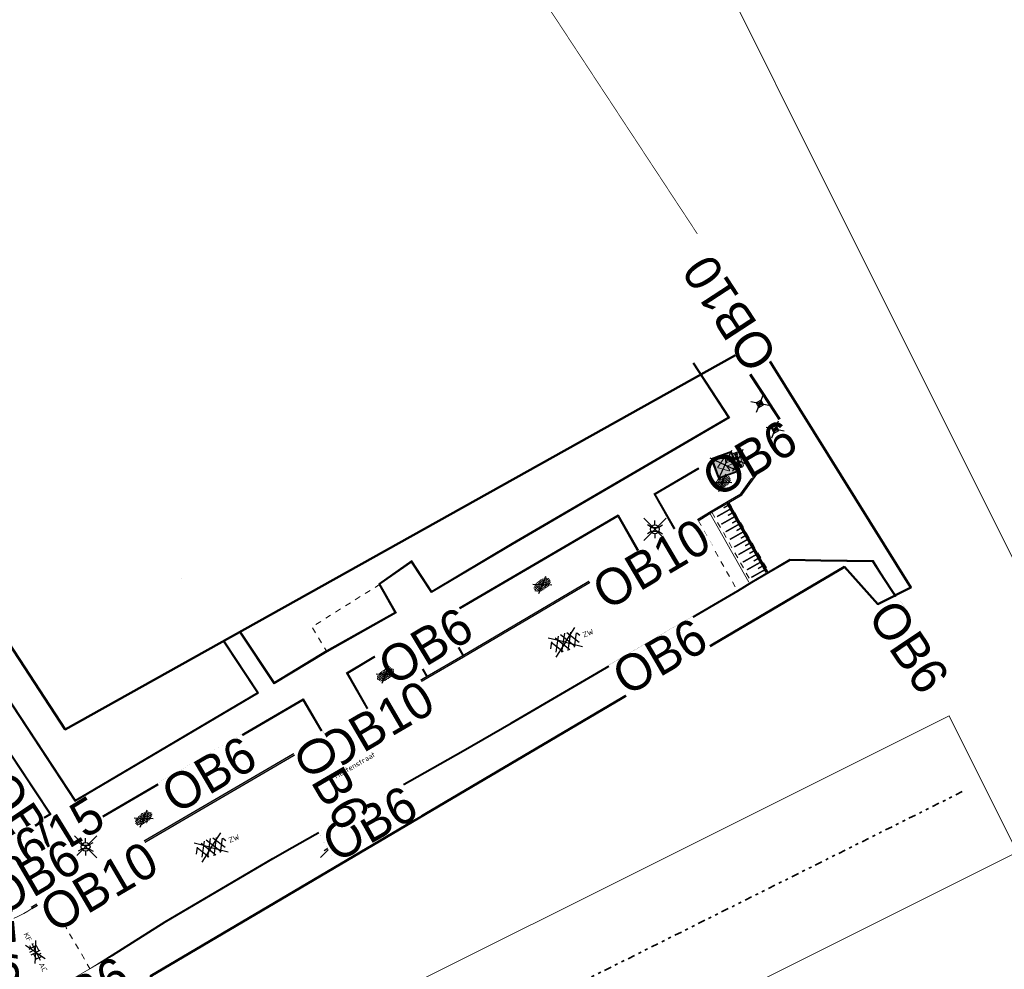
# Model space of a CAD drawing. Header units: metres. Extents: x 155090 to 155764, y 461362 to 461866.
# Tile 25 of 31: x 155301 to 155369, y 461613 to 461678. Entities that reach past the tile are written whole.
import ezdxf
from ezdxf.enums import TextEntityAlignment as Align

# ---------------------------------------------------------------- set-up
doc = ezdxf.new("R2018")
doc.units = ezdxf.units.M
for name, pattern in [('AL-TEKENBLADGRENS', [11.5, 2.5, -1.5, 1, -1.5, 1, -1.5, 2.5]), ('RI-GWA', [18.450000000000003, 6, -1.8, 1.75, -1.8, 1.75, -1.8, 1.75, -1.8]), ('ZZ-HIDDEN-SO', [4, 2, -2])]:
    doc.linetypes.add(name, pattern=pattern)
for name, color, linetype, lineweight in [('B-OI-RI-GWA_TRANSPORTLEIDING-G', 10, 'RI-GWA', 18), ('B-WE-OG-TOPOGRAFIE-T18', 10, 'Continuous', 18), ('N-WE-IE-MEUBILAIR_WEGMEUBILAIR_VERKEERSBORD-S-200', 7, 'Continuous', 25), ('N-WE-KG-GRENS_WERK-GD', 7, 'XX-WERKGRENS', 50), ('N-WE-VH-KANTOPSLUITING-T18', 10, 'Continuous', 18), ('V-WE-GR-BEPLANTING-S-200', 90, 'Continuous', 25), ('V-WE-IE-MEUBILAIR_WEGMEUBILAIR-S-200', 7, 'Continuous', 25), ('V-WE-OV-LICHTMAST-S-200', 190, 'Continuous', 25), ('V-WE-VH-KANTOPSLUITING_OPSLUITBAND_60X200-G', 150, 'V-VH-OPSLUITBAND-SO', 25), ('V-WE-VH-KANTOPSLUITING_VOORKANTBAND-G', 50, 'Continuous', 25), ('V-WE-VH-MATERIAALGRENS-G', 7, 'ZZ-HIDDEN-SO', 18), ('V-WE-VH-VERHARDING_ASFALT-S-200', 7, 'Continuous', 25), ('V-WE-VH-VERHARDING_BETONSTRAATSTEEN-S-200', 7, 'Continuous', 25), ('V-WE-VH-VERHARDING_TEGEL-S-200', 7, 'Continuous', 25), ('V-WE-VW-MARKERING_SYMBOOL_PLATEAU-S', 30, 'Continuous', 18), ('V-WE-VW-VERKEERSTEKEN_BORD_C-S-200', 7, 'Continuous', 25), ('V-WE-VW-VERKEERSTEKEN_BORD_ONDERBORD-S-200', 7, 'Continuous', 25), ('V01-WE-VH-KANTOPSLUITING_OPSLUITBAND_100X200-G', 150, 'V-VH-OPSLUITBAND-SO', 25), ('V01-WE-VH-MATERIAALGRENS-G', 7, 'Continuous', 18), ('X-XX-AL-BLADSCHEIDING-G', 7, 'AL-TEKENBLADGRENS', 35)]:
    doc.layers.add(name, color=color, linetype=linetype, lineweight=lineweight)
doc.layers.add('X-XX-AL-HULPLIJN', color=4, linetype='Continuous', lineweight=18, plot=False)
doc.styles.add('NLCS-ISO', font='NLCS-ISO.ttf')
doc.styles.add('NLCS-ISO-M200-T18', font='NLCS-ISO.ttf', dxfattribs={"height": 0.36})
doc.linetypes.add('V-VH-OPSLUITBAND-SO', pattern='A,4,-2,2,-2,2,[24,NLCS.SHX,S=1,R=0,X=0,Y=0],2,-2,2,-2', length=20)
doc.linetypes.add('XX-WERKGRENS', pattern='A,0,[137,NLCS.SHX,S=0.5,R=0,X=0,Y=0],-30', length=30)

# ---------------------------------------------------------------- blocks, each defined once
blk = doc.blocks.new('*U28')
at = {"const_width": 0.2}
blk.add_lwpolyline([(5.453788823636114, 1.4), (0, 1.4)], dxfattribs=at)
for points in [[(5.453788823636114, 1.5), (0, 1.5)], [(5.453788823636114, 0), (0, 0)]]:
    blk.add_lwpolyline(points)
at = {"const_width": 0.1, "flags": 128}
for points in [[(0.1499999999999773, 1.3), (0.1499999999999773, 1)], [(0.4499999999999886, 1.3), (0.4499999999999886, 0.2999999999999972)], [(0.7499999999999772, 1.3), (0.7499999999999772, 1)], [(1.049999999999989, 1.3), (1.049999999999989, 0.2999999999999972)], [(1.349999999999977, 1.3), (1.349999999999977, 1)], [(1.649999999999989, 1.3), (1.649999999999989, 0.2999999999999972)], [(1.949999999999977, 1.3), (1.949999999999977, 1)], [(2.249999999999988, 1.3), (2.249999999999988, 0.2999999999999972)], [(2.549999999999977, 1.3), (2.549999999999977, 1)], [(2.849999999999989, 1.3), (2.849999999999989, 0.2999999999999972)], [(3.149999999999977, 1.3), (3.149999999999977, 1)], [(3.449999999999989, 1.3), (3.449999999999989, 0.2999999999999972)], [(3.749999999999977, 1.3), (3.749999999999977, 1)], [(4.049999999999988, 1.3), (4.049999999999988, 0.2999999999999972)], [(4.349999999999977, 1.3), (4.349999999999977, 1)], [(4.649999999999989, 1.3), (4.649999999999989, 0.2999999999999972)], [(4.949999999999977, 1.3), (4.949999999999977, 1)], [(5.249999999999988, 1.3), (5.249999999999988, 0.2999999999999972)]]:
    blk.add_lwpolyline(points, dxfattribs=at)
blk = doc.blocks.new('V-SVH-ASFALT-SO')
for p, q in [((1.110223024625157e-16, -2.498001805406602e-16), (-4.895333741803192, 3.524372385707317)), ((1.110223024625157e-16, -4.024558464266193e-16), (4.895333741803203, 3.524372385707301)), ((-5.509898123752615, -0.2198134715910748), (-4.307279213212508, 1.863183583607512)), ((-1.976815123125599, -2.77805593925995), (-4.553502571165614, 1.68489763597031)), ((-4.192327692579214, -1.937714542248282), (-1.413100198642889, 2.8760486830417)), ((0.4408159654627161, -2.965515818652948), (-2.759384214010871, 2.577393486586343)), ((-2.322655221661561, -2.69934682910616), (0.935399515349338, 2.943769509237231)), ((2.560160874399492, -2.636328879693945), (-0.6669796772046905, 2.953242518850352)), ((-0.1715741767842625, -2.973565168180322), (2.989425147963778, 2.501446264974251)), ((4.390260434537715, -1.80615430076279), (1.711139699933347, 2.834218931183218)), ((2.291728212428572, -2.707000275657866), (4.738019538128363, 1.530100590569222)), ((5.495818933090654, 0.2789622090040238), (4.813984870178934, 1.459933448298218)), ((-3.33066907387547e-16, -2.498001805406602e-16), (-4.895333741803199, -3.524372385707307)), ((5.551115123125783e-16, -4.024558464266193e-16), (4.895333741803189, -3.524372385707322))]:
    blk.add_line(p, q)
at = {"style": 'NLCS-ISO'}
blk.add_attdef('KLEUR', text='', height=1.8, dxfattribs=at).set_placement((6.525, 0), align=Align.MIDDLE_LEFT)
at = {"style": 'NLCS-ISO', "flags": 1}
blk.add_attdef('FUNCTIE', text='', height=1.8, dxfattribs=at).set_placement((-1.83697019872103e-16, -3.975), align=Align.TOP_CENTER)
blk = doc.blocks.new('V-SVH-BSS_KEIFORMAAT_BLOK_01_KL-SO')
for p, q in [((0, 0), (-3.464101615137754, 2.000000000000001)), ((0, 0), (-3.464101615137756, -1.999999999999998)), ((-3.220427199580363, 0.2355414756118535), (3.220427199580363, 0.2355414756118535)), ((-2.921609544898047, 0.2355414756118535), (-2.921609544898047, 0.7665653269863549)), ((-1.871609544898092, -1.430685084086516), (-1.871609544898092, 1.430685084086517)), ((-1.871609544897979, 1.285541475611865), (0.2283904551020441, 1.285541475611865)), ((-0.8216095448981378, -1.693156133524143), (-0.8216095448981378, 0.2355414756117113)), ((0, 0), (3.464101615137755, 2)), ((0, 0), (3.464101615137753, -2.000000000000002)), ((0.2283904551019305, -1.74567352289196), (0.2283904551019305, 1.74567352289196)), ((1.278390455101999, 0.2355414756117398), (1.278390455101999, 1.608929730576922)), ((2.328390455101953, -1.220907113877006), (2.328390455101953, 1.220907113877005)), ((-2.876568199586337, -0.8144585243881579), (-1.871609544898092, -0.8144585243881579)), ((0.2283904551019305, -0.8144585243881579), (2.328390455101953, -0.8144585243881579))]:
    blk.add_line(p, q)
at = {"style": 'NLCS-ISO'}
blk.add_attdef('FORMAAT', text='', height=1.8, dxfattribs=at).set_placement((-4.25, 3.214697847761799e-16), align=Align.MIDDLE_RIGHT)
blk.add_attdef('KLEUR', text='', height=1.8, dxfattribs=at).set_placement((4.25, -4.133182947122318e-16), align=Align.MIDDLE_LEFT)
at = {"style": 'NLCS-ISO', "flags": 1}
blk.add_attdef('FUNCTIE', text='', height=1.8, dxfattribs=at).set_placement((-4.890083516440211e-16, -2.75), align=Align.TOP_CENTER)
blk = doc.blocks.new('*U55')
at = {"lineweight": 30, "flags": 106}
blk.add_attdef('OB', text='', height=0.36, dxfattribs=at).set_placement((0, 0.1), align=Align.BOTTOM_CENTER)
blk = doc.blocks.new('*U58')
at = {"layer": 'N-WE-VH-KANTOPSLUITING-T18'}
ref = blk.add_blockref('*U55', (0.3735108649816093, -1.305164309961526e-11), dxfattribs=at)
lines = blk.add_mtext('OB6', dxfattribs={"layer": '0', "insert": (0.3735108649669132, 0.0999999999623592), "char_height": 2.5, "attachment_point": 1, "bg_fill": 3, "box_fill_scale": 1, "bg_fill_color": 256, "bg_fill_transparency": 0})
ref.add_attrib('OB', '', (0.3735108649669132, 0.0999999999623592), dxfattribs={"flags": 64}).embed_mtext(lines)
blk = doc.blocks.new('*U59')
at = {"layer": 'V-WE-VH-VERHARDING_TEGEL-S-200', "color": 0, "linetype": 'ByBlock', "lineweight": -2, "transparency": 16777216}
for p, rotation in [((155310.1153048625, 461625.4381790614), 30.32597366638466), ((155321.4422509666, 461629.6147106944), 300.3259744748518), ((155298.0235265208, 461618.3820610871), 30.2390369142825)]:
    blk.add_blockref('*U58', p, dxfattribs=dict(at, rotation=rotation))
blk = doc.blocks.new('*U62')
at = {"layer": 'N-WE-VH-KANTOPSLUITING-T18'}
ref = blk.add_blockref('*U55', (0.4427818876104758, -4.398814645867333e-12), dxfattribs=at)
lines = blk.add_mtext('OB6', dxfattribs={"layer": '0', "insert": (0.4427818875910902, 0.09999999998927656), "char_height": 2.5, "attachment_point": 1, "bg_fill": 3, "box_fill_scale": 1, "bg_fill_color": 256, "bg_fill_transparency": 0})
ref.add_attrib('OB', '', (0.4427818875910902, 0.09999999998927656), dxfattribs={"flags": 64}).embed_mtext(lines)
blk = doc.blocks.new('*U63')
at = {"layer": 'V-WE-VH-VERHARDING_TEGEL-S-200', "color": 0, "linetype": 'ByBlock', "lineweight": -2, "transparency": 16777216}
for p, rotation in [((155360.8915638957, 461638.9034650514), 303.8951257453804), ((155341.055430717, 461633.5102076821), 30.30801884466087), ((155321.1008414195, 461622.0737228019), 29.4938877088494), ((155301.3353810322, 461610.3198887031), 29.56982461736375)]:
    blk.add_blockref('*U62', p, dxfattribs=dict(at, rotation=rotation))
blk = doc.blocks.new('*U68')
at = {"lineweight": 30, "flags": 106}
blk.add_attdef('OB', text='', height=0.36, dxfattribs=at).set_placement((0, 0.1), align=Align.BOTTOM_CENTER)
blk = doc.blocks.new('*U74')
at = {"lineweight": 30, "flags": 106}
blk.add_attdef('OB', text='', height=0.36, dxfattribs=at).set_placement((0, 0.1), align=Align.BOTTOM_CENTER)
blk = doc.blocks.new('*U75')
at = {"layer": 'N-WE-VH-KANTOPSLUITING-T18'}
ref = blk.add_blockref('*U74', (0.4552792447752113, -9.446790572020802e-11), dxfattribs=at)
lines = blk.add_mtext('OB10', dxfattribs={"layer": '0', "insert": (0.4552792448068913, 0.09999999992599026), "char_height": 2.5, "attachment_point": 1, "bg_fill": 3, "box_fill_scale": 1, "bg_fill_color": 256, "bg_fill_transparency": 0})
ref.add_attrib('OB', '', (0.4552792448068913, 0.09999999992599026), dxfattribs={"flags": 64}).embed_mtext(lines)
blk = doc.blocks.new('*U76')
at = {"layer": 'V-WE-VH-VERHARDING_TEGEL-S-200', "color": 0, "linetype": 'ByBlock', "lineweight": -2, "transparency": 16777216}
for p, rotation in [((155351.3504671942, 461653.4371376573), 123.123496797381), ((155339.6713739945, 461639.3895544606), 30.54846685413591), ((155320.6705701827, 461628.3009412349), 30.25511300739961), ((155301.6791997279, 461617.1956831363), 30.43647336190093)]:
    blk.add_blockref('*U75', p, dxfattribs=dict(at, rotation=rotation))
blk = doc.blocks.new('V-SGR-BEPLANTING_SOORT_01_KL-SO')
h = blk.add_hatch()
h.set_pattern_fill('AGR-BEPLANTING_SOORT_01', color=256, scale=0.1, pattern_type=2)
h.set_pattern_definition([(59.99999999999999, (0, 0), (-0.2886752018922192, 0.4999998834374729), [0.144338, -0.4330130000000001]), (120, (0, 0), (-0.5773502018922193, -1.165625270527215e-07), [0.144338, -0.433013]), (270, (0, 0), (0.288675, -0.5000000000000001), [0.125, -0.875])])
edge = h.paths.add_edge_path()
edge.add_ellipse((0, 0), major_axis=(3.25, -8.51819583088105e-16), ratio=0.5384615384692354, start_angle=0, end_angle=359.9999999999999)
for p, q in [((-2.662244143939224, -1.864123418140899), (2.662244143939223, 1.864123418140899)), ((2.662244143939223, -1.864123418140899), (-2.662244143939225, 1.864123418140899))]:
    blk.add_line(p, q)
at = {"style": 'NLCS-ISO'}
blk.add_attdef('TYPE', text='', height=1.8, dxfattribs=at).set_placement((4.25, -1.446759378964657e-15), align=Align.MIDDLE_LEFT)
blk = doc.blocks.new('SIE-WEG_VERKEERSBORD_PAAL-SO')
blk.add_line((1.5, 0), (-1.5, 0))
for radius in [0.9999999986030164, 0.3727098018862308]:
    blk.add_circle((0, 0), radius)
at = {"style": 'NLCS-ISO'}
blk.add_attdef('VERKEERSBORD', (1.390848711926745, 1.444295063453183), '', height=1.8, dxfattribs=at)
blk = doc.blocks.new('V-SVW-VERKEERSTEKEN_BORD_C03-SO')
at = {"true_color": 0xffffff}
h = blk.add_hatch(color=7, dxfattribs=at)
h.dxf.hatch_style = 1
h.paths.add_polyline_path([(3.050000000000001, 3.750000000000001), (-3.050000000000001, 3.75, 0.4142135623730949), (-3.750000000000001, 3.05), (-3.75, 0), (-3.55, 0), (-3.550000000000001, 3.05, -0.4142135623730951), (-3.050000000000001, 3.55), (3.05, 3.550000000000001, -0.414213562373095), (3.55, 3.050000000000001), (3.550000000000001, 4.440892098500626e-16), (3.75, 4.440892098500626e-16), (3.750000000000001, 3.050000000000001, 0.4142135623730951)])
h = blk.add_hatch(color=7, dxfattribs=at)
h.dxf.hatch_style = 1
h.paths.add_polyline_path([(3.05, 3.550000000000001), (-3.050000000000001, 3.55, 0.414213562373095), (-3.550000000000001, 3.05), (-3.55, 0), (-3.35, 0), (-3.350000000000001, 3.05, -0.4142135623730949), (-3.050000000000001, 3.35), (3.049999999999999, 3.350000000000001, -0.4142135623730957), (3.35, 3.050000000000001), (3.349999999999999, 4.440892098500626e-16), (3.55, 8.881784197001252e-16), (3.55, 3.050000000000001, 0.414213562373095)])
h = blk.add_hatch(color=7, dxfattribs=at)
h.dxf.hatch_style = 1
h.paths.add_polyline_path([(-3.55, 4.440892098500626e-16), (-3.75, -4.440892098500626e-16), (-3.75, -3.050000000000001, 0.414213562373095), (-3.050000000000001, -3.75), (3.050000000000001, -3.750000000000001, 0.4142135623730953), (3.750000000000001, -3.050000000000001), (3.75, 1.332267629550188e-15), (3.550000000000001, 1.332267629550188e-15), (3.550000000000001, -3.05, -0.4142135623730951), (3.050000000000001, -3.55), (-3.05, -3.55, -0.4142135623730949), (-3.55, -3.050000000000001)])
h = blk.add_hatch(color=7, dxfattribs=at)
h.dxf.hatch_style = 1
h.paths.add_polyline_path([(-3.35, 0), (-3.55, -4.440892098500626e-16), (-3.55, -3.050000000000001, 0.4142135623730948), (-3.05, -3.55), (3.050000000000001, -3.55, 0.4142135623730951), (3.550000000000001, -3.05), (3.549999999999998, 4.440892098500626e-16), (3.35, 0), (3.350000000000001, -3.049999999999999, -0.4142135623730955), (3.050000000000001, -3.35), (-3.05, -3.35, -0.4142135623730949), (-3.35, -3.05)])
h = blk.add_hatch(color=7, dxfattribs=at)
h.dxf.hatch_style = 1
h.paths.add_polyline_path([(-0.1634447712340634, 2.532877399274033, -0.5184376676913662), (0.1634447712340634, 2.532877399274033), (1.94967363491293, 2.220446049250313e-16), (3.350000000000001, 4.440892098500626e-16), (3.349999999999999, 3.050000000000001, 0.4142135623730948), (3.049999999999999, 3.350000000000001), (-3.050000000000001, 3.35, 0.4142135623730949), (-3.350000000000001, 3.05), (-3.35, -4.440892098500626e-16), (-1.949673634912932, -2.220446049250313e-16)])
h = blk.add_hatch(color=7, dxfattribs=at)
h.dxf.hatch_style = 1
h.paths.add_polyline_path([(-2.365548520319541, -0.5897117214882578), (-1.949673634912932, -2.220446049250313e-16), (-3.35, -4.440892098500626e-16), (-3.35, -3.05, 0.4142135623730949), (-3.05, -3.35), (3.050000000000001, -3.35, 0.4142135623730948), (3.350000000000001, -3.05), (3.35, 3.33066907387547e-16), (1.949673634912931, 0), (2.365548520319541, -0.5897117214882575, -0.690115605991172), (2.15626876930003, -0.8996528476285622), (0.5735062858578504, -0.5270055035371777), (0.5735062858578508, -2.61761332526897), (-0.5735062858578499, -2.61761332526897), (-0.5735062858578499, -0.5270055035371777), (-2.15626876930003, -0.8996528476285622, -0.6901156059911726)])
h = blk.add_hatch(color=7, dxfattribs=at)
h.dxf.hatch_style = 1
h.paths.add_polyline_path([(-2.365548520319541, -0.5897117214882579, 0.690115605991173), (-2.156268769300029, -0.8996528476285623), (-0.5735062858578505, -0.5270055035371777), (-0.5735062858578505, -2.61761332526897), (0.5735062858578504, -2.61761332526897), (0.5735062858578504, -0.5270055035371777), (2.156268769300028, -0.8996528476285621, 0.6901156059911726), (2.36554852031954, -0.5897117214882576), (0.1634447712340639, 2.532877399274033, 0.5184376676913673), (-0.1634447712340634, 2.532877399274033)])
at = {"color": 250, "true_color": 0x191919}
for points in [[(-3.95, -3.95), (3.95, 3.95)], [(-3.95, 3.95), (3.95, -3.95)]]:
    blk.add_lwpolyline(points, dxfattribs=at)
at = {"color": 250, "lineweight": 0, "true_color": 0x191919}
for points in [[(-3.05, -3.75), (3.050000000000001, -3.75, 0.4142135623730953), (3.750000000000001, -3.05), (3.75, 3.050000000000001, 0.4142135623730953), (3.05, 3.750000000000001), (-3.050000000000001, 3.75, 0.4142135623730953), (-3.750000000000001, 3.05), (-3.75, -3.050000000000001, 0.4142135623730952)], [(-3.05, -3.55), (3.050000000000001, -3.55, 0.414213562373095), (3.550000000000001, -3.05), (3.55, 3.050000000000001, 0.414213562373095), (3.05, 3.550000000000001), (-3.050000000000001, 3.55, 0.414213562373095), (-3.550000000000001, 3.05), (-3.55, -3.050000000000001, 0.414213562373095)], [(-3.05, -3.35), (3.050000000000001, -3.35, 0.4142135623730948), (3.350000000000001, -3.05), (3.35, 3.050000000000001, 0.4142135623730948), (3.05, 3.350000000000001), (-3.050000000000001, 3.35, 0.4142135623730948), (-3.350000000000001, 3.05), (-3.35, -3.050000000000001, 0.4142135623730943)], [(0.5735062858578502, -0.5270055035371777), (0.5735062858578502, -2.61761332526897), (-0.5735062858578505, -2.61761332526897), (-0.5735062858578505, -0.5270055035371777), (-2.15626876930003, -0.8996528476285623, -0.6901156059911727), (-2.365548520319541, -0.5897117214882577), (-0.1634447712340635, 2.532877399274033, -0.5184376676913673), (0.1634447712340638, 2.532877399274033), (2.36554852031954, -0.5897117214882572, -0.6901156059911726), (2.156268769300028, -0.8996528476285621)]]:
    blk.add_lwpolyline(points, format="xyb", close=True, dxfattribs=at)
blk = doc.blocks.new('V-SVW-VERKEERSTEKEN_BORD_ONDERBORD_OB04-SO')
at = {"true_color": 0xffffff}
h = blk.add_hatch(color=7, dxfattribs=at)
h.dxf.hatch_style = 1
edge = h.paths.add_edge_path()
edge.add_line((2.749999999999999, -0.5240370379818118), (2.749999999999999, 0.5240370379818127))
edge.add_arc((2.024037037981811, 0.5240370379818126), 0.7259629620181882, 8.762305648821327e-15, 90.00000000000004)
edge.add_line((2.02403703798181, 1.250000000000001), (-2.02403703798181, 1.25))
edge.add_arc((-2.02403703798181, 0.5240370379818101), 0.7259629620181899, 90.00000000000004, 180)
edge.add_line((-2.75, 0.5240370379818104), (-2.749999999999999, -0.5240370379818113))
edge.add_arc((-2.02403703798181, -0.5240370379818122), 0.7259629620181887, 179.9999999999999, 269.9999999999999)
edge.add_line((-2.024037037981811, -1.250000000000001), (2.02403703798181, -1.25))
edge.add_arc((2.024037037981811, -0.5240370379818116), 0.7259629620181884, 269.9999999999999, 360)
h = blk.add_hatch(color=7, dxfattribs=at)
h.dxf.hatch_style = 1
h.paths.add_polyline_path([(-0.9874024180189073, 0.3991917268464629), (-0.9179104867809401, 0.553986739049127), (-0.8136597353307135, 0.553986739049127), (-0.8136597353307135, 0.642452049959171), (-1.139035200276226, 0.642452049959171, 1), (-1.139035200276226, 0.553986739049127), (-1.012674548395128, 0.553986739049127), (-1.053757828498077, 0.4655214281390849), (-1.786675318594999, 0.4655214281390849), (-1.736101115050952, 0.6002612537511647, -0.3458606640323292), (-1.666626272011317, 0.642452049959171), (-1.556051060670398, 0.642452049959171), (-1.556051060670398, 0.7308916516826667), (-1.682392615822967, 0.7307600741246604, 0.3343475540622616), (-1.82458351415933, 0.6234786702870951), (-1.976216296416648, 0.1906902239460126, 0.7942654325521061), (-2.346723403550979, -0.5505550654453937, 0.4733002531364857), (-1.704543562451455, -0.4255382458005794, 0.427470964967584), (-1.894088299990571, 0.1590936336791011), (-1.849855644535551, 0.2886165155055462), (-1.347562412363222, -0.2673960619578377), (-1.14535966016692, -0.2673960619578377, 0.5293484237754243), (-0.5200421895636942, -0.5960572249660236, 0.4761740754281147), (-0.3950832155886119, 0.04608435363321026, 0.3180092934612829), (-0.8705284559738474, 0.1717425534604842)])
h.paths.add_polyline_path([(-1.811947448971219, 0.380244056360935), (-1.094815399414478, 0.380244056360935), (-1.334913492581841, -0.1504963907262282)], flags=16)
h.paths.add_polyline_path([(-1.925672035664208, 0.07379055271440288, -0.5422541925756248), (-1.864250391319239, -0.4817698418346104, -0.6326380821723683), (-2.412179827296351, -0.2231505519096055, -0.479902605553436), (-2.007812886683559, 0.1022249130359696), (-2.118388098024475, -0.2105273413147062, 1.053204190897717), (-2.033085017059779, -0.2357994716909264)], flags=16)
h.paths.add_polyline_path([(-1.034784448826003, 0.2981032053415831), (-0.9495070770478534, 0.1338215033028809, 0.2341669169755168), (-1.14535966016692, -0.1789307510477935), (-1.25277264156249, -0.1789307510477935)], flags=16)
h.paths.add_polyline_path([(-0.9084237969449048, 0.05168065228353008), (-0.788387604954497, -0.1789307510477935), (-1.053757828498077, -0.1789307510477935, -0.2160576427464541)], flags=16)
h.paths.add_polyline_path([(-1.053757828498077, -0.2673960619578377), (-0.7157334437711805, -0.2673960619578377, 0.566150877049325), (-0.6778123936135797, -0.2042028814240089), (-0.8294451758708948, 0.09276393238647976, -0.5642606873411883), (-0.3911239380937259, -0.2742330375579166, -0.3964878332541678), (-0.7533563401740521, -0.5566009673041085, -0.3501344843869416)], flags=16)
h = blk.add_hatch(color=7, dxfattribs=at)
h.dxf.hatch_style = 1
h.paths.add_polyline_path([(1.377408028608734, 0.1727362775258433), (1.27528258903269, 0.3386901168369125, 0.2553060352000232), (1.232099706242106, 0.3622772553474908), (1.007799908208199, 0.3622772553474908), (1.06466862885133, 0.4949623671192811, -0.3183027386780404), (1.140485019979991, 0.5486688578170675), (1.263696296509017, 0.5486688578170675), (1.263696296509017, 0.6687179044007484), (1.10888842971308, 0.6687179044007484, 0.3213273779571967), (0.979365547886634, 0.5929015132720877), (0.7582279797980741, 0.09691988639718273), (0.6855738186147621, 0.1095430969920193), (0.6855738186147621, 0.2043328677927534, 0.1068023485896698), (0.4739100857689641, 0.1664118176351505), (0.5149676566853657, 0.07794650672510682, 0.671061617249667), (0.4789295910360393, -0.6212002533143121, 0.9483494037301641), (0.8688031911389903, 0.05267437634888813), (0.947781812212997, 0.2359037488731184), (1.266858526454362, -0.2853500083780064, 0.2591533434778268), (1.352135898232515, -0.3327320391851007), (1.702809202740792, -0.3327320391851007, 0.9315490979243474), (2.476809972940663, -0.2790255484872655, 0.9228273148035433), (1.70597143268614, -0.2158323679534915), (1.409004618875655, -0.2158323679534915, -0.2554646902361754), (1.339512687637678, -0.1779370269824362), (1.282643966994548, -0.08947171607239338), (1.380570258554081, 0.1221920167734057, 0.2495832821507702)])
h.paths.add_polyline_path([(0.5547288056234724, -0.5222462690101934, -0.9295088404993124), (0.7152257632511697, -0.01214153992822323), (0.5976155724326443, -0.267544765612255, 1), (0.7037981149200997, -0.3164405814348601), (0.8214083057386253, -0.06103735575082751, -0.8633696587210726)], flags=16)
h.paths.add_polyline_path([(2.35647829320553, -0.2651526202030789, -0.9295088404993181), (1.826007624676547, -0.3327320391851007), (2.107188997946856, -0.3327320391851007, 1), (2.107188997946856, -0.2158323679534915), (1.826007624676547, -0.2158323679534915, -0.8633696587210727)], flags=16)
h = blk.add_hatch(color=7, dxfattribs=at)
h.dxf.hatch_style = 1
h.paths.add_polyline_path([(2.062943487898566, 0.2043328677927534), (2.37255922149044, 0.2043328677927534), (2.37255922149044, 0.3622772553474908), (1.699646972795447, 0.3622772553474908, 0.5721557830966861), (1.659827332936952, 0.2945348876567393), (1.73756802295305, 0.1284907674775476, 0.4363209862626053), (1.798489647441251, 0.1102528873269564, -0.140126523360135)])
at = {"color": 250, "true_color": 0x191919}
for points in [[(-2.9625, -2.9625), (2.9625, 2.9625)], [(-2.9625, 2.9625), (2.9625, -2.9625)]]:
    blk.add_lwpolyline(points, dxfattribs=at)
at = {"color": 250, "lineweight": 0, "true_color": 0x191919}
for points in [[(2.749999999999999, -0.5240370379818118), (2.749999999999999, 0.5240370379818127, 0.4142135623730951), (2.02403703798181, 1.250000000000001), (-2.02403703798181, 1.25, 0.4142135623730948), (-2.75, 0.5240370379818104), (-2.749999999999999, -0.5240370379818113, 0.4142135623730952), (-2.024037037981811, -1.250000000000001), (2.02403703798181, -1.25, 0.4142135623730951)], [(-0.9874024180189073, 0.3991917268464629), (-0.9179104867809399, 0.553986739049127), (-0.8136597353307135, 0.553986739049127), (-0.8136597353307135, 0.642452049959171), (-1.139035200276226, 0.642452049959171, 0.9999999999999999), (-1.139035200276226, 0.553986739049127), (-1.012674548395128, 0.553986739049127), (-1.053757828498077, 0.4655214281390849), (-1.786675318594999, 0.4655214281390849), (-1.736101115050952, 0.6002612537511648, -0.3458606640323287), (-1.666626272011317, 0.642452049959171), (-1.556051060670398, 0.642452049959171), (-1.556051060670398, 0.7308916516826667), (-1.682392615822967, 0.7307600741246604, 0.3343475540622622), (-1.824583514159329, 0.6234786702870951), (-1.976216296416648, 0.1906902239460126, 0.7942654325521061), (-2.346723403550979, -0.5505550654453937, 0.4733002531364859), (-1.704543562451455, -0.4255382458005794, 0.4274709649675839), (-1.894088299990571, 0.1590936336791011), (-1.84985564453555, 0.2886165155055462), (-1.347562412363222, -0.2673960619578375), (-1.145359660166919, -0.2673960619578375, 0.5293484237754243), (-0.5200421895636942, -0.5960572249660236, 0.4761740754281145), (-0.3950832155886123, 0.04608435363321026, 0.3180092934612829), (-0.8705284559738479, 0.1717425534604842)], [(-1.925672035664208, 0.07379055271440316, -0.5422541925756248), (-1.864250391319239, -0.4817698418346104, -0.6326380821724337), (-2.412179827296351, -0.2231505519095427, -0.479902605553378), (-2.007812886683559, 0.1022249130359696), (-2.118388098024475, -0.2105273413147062, 1.053204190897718), (-2.033085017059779, -0.2357994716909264)], [(-1.034784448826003, 0.2981032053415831), (-1.25277264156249, -0.1789307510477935), (-1.145359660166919, -0.1789307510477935, -0.2341669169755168), (-0.9495070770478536, 0.1338215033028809)], [(-0.8294451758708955, 0.09276393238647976, -0.5642606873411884), (-0.3911239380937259, -0.2742330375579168, -0.3964878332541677), (-0.7533563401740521, -0.5566009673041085, -0.3501344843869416), (-1.053757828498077, -0.2673960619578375), (-0.7157334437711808, -0.2673960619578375, 0.5661508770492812), (-0.6778123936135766, -0.204202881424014)], [(-0.788387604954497, -0.1789307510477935), (-0.9084237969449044, 0.05168065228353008, 0.2160576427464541), (-1.053757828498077, -0.1789307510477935)], [(1.705971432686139, -0.2158323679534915, -0.9228273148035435), (2.476809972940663, -0.2790255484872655, -0.931549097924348), (1.702809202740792, -0.3327320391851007), (1.352135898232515, -0.3327320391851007, -0.2591533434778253), (1.266858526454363, -0.2853500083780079), (0.9477818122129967, 0.2359037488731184), (0.8688031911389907, 0.05267437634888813, -0.9483494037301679), (0.4789295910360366, -0.6212002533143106, -0.6710616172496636), (0.5149676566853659, 0.07794650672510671), (0.4739100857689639, 0.1664118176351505, -0.1068023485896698), (0.6855738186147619, 0.2043328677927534), (0.6855738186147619, 0.1095430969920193), (0.7582279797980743, 0.09691988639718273), (0.9793655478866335, 0.5929015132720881, -0.3213273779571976), (1.108888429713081, 0.6687179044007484), (1.263696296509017, 0.6687179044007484), (1.263696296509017, 0.5486688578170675), (1.140485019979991, 0.5486688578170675, 0.3183027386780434), (1.06466862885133, 0.4949623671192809), (1.007799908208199, 0.3622772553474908), (1.232099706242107, 0.3622772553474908, -0.2655979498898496), (1.276319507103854, 0.3370051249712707), (1.377408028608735, 0.1727362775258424, -0.2495832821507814), (1.38057025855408, 0.1221920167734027), (1.282643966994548, -0.08947171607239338), (1.339512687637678, -0.1779370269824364, 0.2554646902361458), (1.409004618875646, -0.2158323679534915)], [(2.37255922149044, 0.3622772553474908), (1.699646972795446, 0.3622772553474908, 0.5265277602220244), (1.657120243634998, 0.3003168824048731), (1.73756802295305, 0.1284907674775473, 0.4856487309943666), (1.804254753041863, 0.1143108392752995, -0.1366086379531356), (2.062943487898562, 0.2043328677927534), (2.37255922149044, 0.2043328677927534)], [(0.8214083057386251, -0.06103735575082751, -0.8633696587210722), (0.5547288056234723, -0.5222462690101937, -0.9295088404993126), (0.7152257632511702, -0.01214153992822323), (0.5976155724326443, -0.2675447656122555, 0.9999999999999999), (0.7037981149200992, -0.3164405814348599)], [(1.826007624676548, -0.2158323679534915, -0.8633696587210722), (2.35647829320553, -0.2651526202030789, -0.9295088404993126), (1.826007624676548, -0.3327320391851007), (2.107188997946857, -0.3327320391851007, 0.9999999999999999), (2.107188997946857, -0.2158323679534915)]]:
    blk.add_lwpolyline(points, format="xyb", close=True, dxfattribs=at)
blk.add_lwpolyline([(-1.094815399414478, 0.380244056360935), (-1.811947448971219, 0.380244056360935), (-1.334913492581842, -0.1504963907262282)], close=True, dxfattribs=at)
blk = doc.blocks.new('V-SIE-WEG_PAAL_KUNSTSTOF-SO')
for p, q in [((-2.415884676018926, -2.027167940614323), (2.415884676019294, 2.027167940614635)), ((2.415884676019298, -2.027167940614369), (-2.415884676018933, 2.027167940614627)), ((-0.9374999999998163, 0.9375000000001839), (0.9375000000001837, -0.9374999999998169)), ((0.9375000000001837, 0.9375000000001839), (-0.9374999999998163, -0.9374999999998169))]:
    blk.add_line(p, q)
at = {"flags": 128}
for points in [[(-0.9374999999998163, -0.9374999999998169), (0.9375000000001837, -0.9374999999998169), (0.9375000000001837, 0.9375000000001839), (-0.9374999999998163, 0.9375000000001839)], [(-0.468749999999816, 0.4687500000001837), (0.4710849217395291, 0.4687500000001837), (0.4710849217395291, -0.4710791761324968), (-0.468749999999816, -0.4710791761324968)]]:
    blk.add_lwpolyline(points, close=True, dxfattribs=at)
blk = doc.blocks.new('V-SOV-LICHTMAST-SO')
for p, q in [((3.830794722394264, -3.830794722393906), (-3.830794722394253, 3.830794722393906)), ((-3.830794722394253, -3.830794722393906), (3.830794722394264, 3.830794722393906)), ((-1.299038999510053, 0.7500000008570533), (-2.598074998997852, 1.500000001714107)), ((9.895807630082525e-10, 1.500000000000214), (1.979077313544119e-09, 3.000000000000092)), ((1.299039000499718, 0.7499999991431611), (2.598075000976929, 1.499999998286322)), ((-1.299039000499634, -0.7499999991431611), (-2.598075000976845, -1.499999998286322)), ((-9.895807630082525e-10, -1.500000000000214), (-1.978993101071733e-09, -3.000000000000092)), ((1.299038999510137, -0.7500000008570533), (2.598074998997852, -1.500000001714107))]:
    blk.add_line(p, q)
at = {"flags": 128}
for points in [[(-1.377981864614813, 0.5925925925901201), (1.377981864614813, 0.5925925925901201)], [(-1.377981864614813, -0.5925925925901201), (1.377981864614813, -0.5925925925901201)]]:
    blk.add_lwpolyline(points, dxfattribs=at)
blk.add_circle((0, 0), 1.5)
at = {"style": 'NLCS-ISO'}
blk.add_attdef('TYPE', text='', height=1.8, dxfattribs=at).set_placement((1.979077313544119e-09, 3.000000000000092), align=Align.BOTTOM_CENTER)

msp = doc.modelspace()

# ---------------------------------------------------------------- linework, layer by layer
at = {"layer": 'B-OI-RI-GWA_TRANSPORTLEIDING-G', "color": 253, "ltscale": 0.2, "const_width": 0.05, "flags": 128}
msp.add_lwpolyline([(155306.34, 461726.06), (155347.5, 461663.5)], dxfattribs=at)
at = {"layer": 'N-WE-KG-GRENS_WERK-GD', "ltscale": 0.02, "flags": 128}
msp.add_lwpolyline([(155105.012505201, 461659.8719095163), (155118.8127069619, 461635.5159004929), (155126.8892930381, 461638.0460995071), (155124.2921810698, 461649.1906008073), (155170.6088375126, 461666.7669244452), (155218.1297835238, 461583.8301517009), (155167.7980947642, 461559.6856140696), (155178.5069738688, 461538.2540253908), (155186.4240588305, 461542.2100133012), (155185.211449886, 461545.6865840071), (155228.7645595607, 461565.9816822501), (155303.1273819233, 461423.7885661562), (155319.3060156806, 461445.6108919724), (155305.7107603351, 461469.4938556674), (155347.8882862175, 461488.9210100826), (155355.6250438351, 461465.681166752), (155372.3424723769, 461477.0379031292), (155355.3718961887, 461504.5990936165), (155385.6731912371, 461521.1057435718), (155404.4542636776, 461519.0292275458), (155405.4642908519, 461528.1644296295), (155392.3847647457, 461531.299116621), (155360.1116923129, 461595.5049771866), (155330.6669372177, 461580.4012743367), (155309.9033905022, 461612.4563392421), (155357.6207199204, 461640.5907272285), (155359.9118215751, 461638.0356507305), (155362.1900628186, 461639.1740362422), (155351.6859959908, 461656.0311094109), (155304.0327273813, 461629.4133332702), (155269.2240040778, 461682.7275281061), (155257.6600341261, 461700.4392879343), (155310.6603677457, 461717.018266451), (155299.7517721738, 461735.6369311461), (155212.0894734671, 461702.1271010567), (155199.9725198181, 461719.3951903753), (155183.6306945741, 461710.9197357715), (155193.2106534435, 461696.5373037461)], close=True, dxfattribs=at)
at = {"layer": 'V-WE-VH-KANTOPSLUITING_OPSLUITBAND_60X200-G', "ltscale": 0.2, "flags": 128}
for points in [[(155261.2144026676, 461672.983412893), (155262.1411628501, 461673.5473873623), (155269.6491759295, 461677.9229610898), (155269.6984445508, 461677.9516741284), (155270.5749299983, 461676.6094871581), (155274.1196979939, 461671.1812851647), (155288.6802808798, 461648.9254545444), (155299.9282629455, 461631.8428200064), (155304.7152623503, 461624.5547955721), (155305.5370320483, 461625.0388212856), (155317.2485501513, 461631.9560194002), (155314.9146479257, 461635.4916681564)], [(155347.1804910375, 461654.6024447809), (155349.6202996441, 461650.8747436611), (155334.7647395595, 461642.1941225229), (155329.2313421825, 461638.911722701), (155327.8642420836, 461641.0154010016), (155325.5944409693, 461639.415227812), (155326.6974225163, 461637.459642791), (155322.0036808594, 461634.812296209), (155318.4117763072, 461632.6401292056), (155316.081156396, 461636.148530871)], [(155346.031224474, 461643.112438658), (155344.6068132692, 461645.5922530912), (155350.6317726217, 461649.1355356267), (155351.7381231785, 461647.359266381)], [(155331.4298367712, 461634.5255228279), (155329.9971779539, 461637.0514901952), (155342.0340971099, 461644.0904296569), (155343.4387053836, 461641.6129769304)], [(155361.9212334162, 461637.3708735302), (155360.8045098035, 461639.0330390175), (155360.0741921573, 461640.1628309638), (155359.5802351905, 461640.9491260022), (155355.9895739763, 461640.9993418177), (155353.8764801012, 461641.0336848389), (155352.4188625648, 461640.1760812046), (155351.2546915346, 461639.496840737), (155350.2852222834, 461638.9053953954), (155334.7032837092, 461629.7971199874), (155331.3946830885, 461627.8962486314), (155319.6422988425, 461621.2487245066), (155318.3128747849, 461620.4967597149), (155310.9127783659, 461616.131125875), (155305.7343583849, 461612.8557729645), (155304.0683038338, 461611.870501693), (155301.3353810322, 461610.3198887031)], [(155312.0557222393, 461639.8226795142), (155312.0546348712, 461639.8243267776)], [(155324.9141512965, 461630.7480789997), (155323.4586999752, 461633.2782952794), (155327.3821655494, 461635.6384811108), (155328.8741802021, 461633.0564285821)], [(155331.4796890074, 461634.4376267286), (155331.4791786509, 461634.4385265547)], [(155298.0235265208, 461618.3820610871), (155306.428587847, 461623.2815930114), (155320.3747781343, 461631.4395718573), (155321.8189255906, 461628.9707796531)], [(155291.3463842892, 461626.4991274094), (155291.4772270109, 461626.5650419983), (155295.240139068, 461628.8621844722), (155298.2418192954, 461630.6942835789), (155302.9623998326, 461623.5855425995), (155295.6587318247, 461619.3492106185), (155295.5818424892, 461619.4788164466)], [(155324.9641862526, 461630.6610961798), (155324.9640140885, 461630.6613954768)], [(155321.8694175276, 461628.8844629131), (155321.8694549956, 461628.884398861)], [(155305.7534184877, 461612.9395556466), (155305.7537549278, 461612.939035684)]]:
    msp.add_lwpolyline(points, dxfattribs=at)
at = {"layer": 'V-WE-VH-KANTOPSLUITING_VOORKANTBAND-G', "ltscale": 0.2, "flags": 128}
for points in [[(155269.679387, 461677.871122), (155270.524693, 461676.5766810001), (155274.069461, 461671.148479), (155288.63012, 461648.892532), (155299.878132, 461631.809852), (155304.696481, 461624.474099), (155305.567514, 461624.987141), (155317.333372, 461631.936434), (155314.9671740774, 461635.521007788)], [(155301.729858, 461617.109464), (155308.211081, 461620.917523), (155321.921245, 461628.914694), (155324.912177, 461630.631179), (155328.976049, 461633.00006), (155331.427499, 461634.408026), (155343.539713, 461641.556473), (155346.027301, 461642.998807), (155347.558674, 461643.760283), (155348.499975, 461644.348774), (155349.672133, 461645.030703), (155350.556245, 461645.540675), (155351.833156, 461647.320178), (155353.747822, 461649.937917), (155352.063632, 461652.527126), (155351.327717, 461653.655006), (155350.592258, 461654.80219)], [(155347.230694, 461654.635303), (155349.705071, 461650.854786), (155334.795181, 461642.142418), (155329.212417, 461638.830734), (155327.847886, 461640.930459), (155325.673354, 461639.397449)], [(155345.9774924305, 461643.0855207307), (155344.525205, 461645.613866), (155350.651777, 461649.216907), (155351.7761751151, 461647.4116620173)], [(155331.3781637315, 461634.495010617), (155329.915776, 461637.0733939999), (155342.056301, 461644.17292), (155343.4903903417, 461641.643468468)], [(155361.971037, 461637.404334), (155360.85461, 461639.066058), (155360.124792, 461640.1950770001), (155359.61369, 461641.008664), (155355.990481, 461641.0593350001), (155353.860591, 461641.093951), (155352.388531, 461640.22785), (155351.223946, 461639.548368), (155350.254456, 461638.9569100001), (155334.673199, 461629.849033), (155331.364968, 461627.948374), (155319.612759, 461621.300949), (155318.282859, 461620.548715), (155310.881491, 461616.182331), (155305.703044, 461612.9069609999), (155304.038226, 461611.922421), (155301.305772, 461610.372074)], [(155325.673354, 461639.397449), (155326.779159, 461637.436858), (155322.03395, 461634.760483)], [(155322.03395, 461634.760483), (155318.393618, 461632.55903), (155316.0311787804, 461636.1153309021)], [(155324.8623150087, 461630.7178611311), (155323.377353, 461633.29938), (155327.403564, 461635.7213729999), (155328.9260169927, 461633.086644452)], [(155297.99331, 461618.433897), (155306.398332, 461623.333406), (155320.396273, 461631.5216569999), (155321.870753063, 461629.0010107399)], [(155291.31939, 461626.552712), (155291.44805, 461626.617527), (155295.208876, 461628.913396), (155298.259855, 461630.7755850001), (155303.047649, 461623.5656270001), (155295.637443, 461619.2675), (155295.53024, 461619.4482029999)]]:
    msp.add_lwpolyline(points, dxfattribs=at)
at = {"layer": 'V-WE-VH-MATERIAALGRENS-G', "ltscale": 0.2, "flags": 128}
for points in [[(155349.672133, 461645.030703), (155352.4188625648, 461640.245695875)], [(155348.499975, 461644.348774), (155351.223946, 461639.548368)], [(155347.558674, 461643.760283), (155350.254456, 461638.9569100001)], [(155325.673354, 461639.397449), (155320.999001, 461636.47188), (155322.03395, 461634.760483)], [(155305.7534184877, 461612.9395556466), (155302.8995719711, 461617.7967324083)]]:
    msp.add_lwpolyline(points, dxfattribs=at)
at = {"layer": 'V01-WE-VH-KANTOPSLUITING_OPSLUITBAND_100X200-G', "ltscale": 0.2, "flags": 128}
msp.add_lwpolyline([(155301.6791997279, 461617.1956831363), (155308.1605591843, 461621.0038223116), (155321.8711642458, 461629.0012505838), (155324.8621088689, 461630.7177428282), (155328.925966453, 461633.0866154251), (155331.3771818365, 461634.4944466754), (155343.4892190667, 461641.6427893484), (155345.9799105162, 461643.0869227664), (155347.509790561, 461643.8476563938), (155348.4483130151, 461644.4344102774), (155349.6220069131, 461645.1172328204), (155350.4875820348, 461645.6165124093), (155351.7521737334, 461647.3788472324), (155353.6263627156, 461649.9412458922), (155351.979843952, 461652.4725405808), (155351.2437483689, 461653.6006973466), (155350.5080729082, 461654.7482189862)], dxfattribs=at)
at = {"layer": 'V01-WE-VH-MATERIAALGRENS-G', "ltscale": 0.2}
msp.add_arc((155298.357507, 461621.729852), 5.720204, 280.596286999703, 306.1251389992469, dxfattribs=at)
at = {"layer": 'X-XX-AL-BLADSCHEIDING-G', "ltscale": 0.2, "flags": 128}
msp.add_lwpolyline([(155365.7224847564, 461625.1399250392), (155196.7889613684, 461540.7276723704)], dxfattribs=at)
at = {"layer": 'X-XX-AL-HULPLIJN'}
for points in [[(155163.2468797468, 461517.9136060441), (155377.3425700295, 461624.8923698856), (155304.0121635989, 461771.6478886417), (155089.9164733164, 461664.6691248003)], [(155438.1474851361, 461483.5925284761), (155364.8170787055, 461630.3480472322), (155192.2903249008, 461544.1403387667), (155265.6207313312, 461397.3848200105)]]:
    msp.add_lwpolyline(points, close=True, dxfattribs=at)

# ---------------------------------------------------------------- block references
at = {"layer": 'N-WE-IE-MEUBILAIR_WEGMEUBILAIR_VERKEERSBORD-S-200', "xscale": 0.2, "yscale": 0.2, "zscale": 0.2}
msp.add_blockref('SIE-WEG_VERKEERSBORD_PAAL-SO', (155350.7914165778, 461648.0089771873), dxfattribs=at)
at = {"layer": 'N-WE-VH-KANTOPSLUITING-T18'}
ref = msp.add_blockref('*U55', (155347.6192929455, 461647.363894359), dxfattribs=dict(at, rotation=30.45981338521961))
lines = msp.add_mtext('OB6', dxfattribs={"layer": '0', "insert": (155347.5685995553, 461647.450092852), "char_height": 2.5, "attachment_point": 1, "rotation": 30.45981338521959, "bg_fill": 3, "box_fill_scale": 1, "bg_fill_color": 256, "bg_fill_transparency": 0})
ref.add_attrib('OB', '', (155347.5685995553, 461647.450092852), dxfattribs={"flags": 10}).embed_mtext(lines)
ref = msp.add_blockref('*U55', (155325.3417241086, 461634.4110405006), dxfattribs=dict(at, rotation=31.02928152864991))
lines = msp.add_mtext('OB6', dxfattribs={"layer": '0', "insert": (155325.2901765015, 461634.496730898), "char_height": 2.5, "attachment_point": 1, "rotation": 31.029281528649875, "bg_fill": 3, "box_fill_scale": 1, "bg_fill_color": 256, "bg_fill_transparency": 0})
ref.add_attrib('OB', '', (155325.2901765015, 461634.496730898), dxfattribs={"flags": 54}).embed_mtext(lines)
ref = msp.add_blockref('*U55', (155300.1848550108, 461626.7559514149), dxfattribs=dict(at, rotation=303.5862665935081))
lines = msp.add_mtext('OB6', dxfattribs={"layer": '0', "insert": (155300.2681603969, 461626.8112706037), "char_height": 2.5, "attachment_point": 1, "rotation": 303.5862665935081, "bg_fill": 3, "box_fill_scale": 1, "bg_fill_color": 256, "bg_fill_transparency": 0})
ref.add_attrib('OB', '', (155300.2681603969, 461626.8112706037), dxfattribs={"flags": 48}).embed_mtext(lines)
ref = msp.add_blockref('*U68', (155294.9481503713, 461618.2560477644), dxfattribs=dict(at, rotation=31.61963225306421))
lines = msp.add_mtext('TB13/15', dxfattribs={"layer": '0', "insert": (155294.8957225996, 461618.3412024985), "char_height": 2.5, "attachment_point": 1, "rotation": 31.619632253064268, "bg_fill": 3, "box_fill_scale": 1, "bg_fill_color": 256, "bg_fill_transparency": 0})
ref.add_attrib('OB', '', (155294.8957225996, 461618.3412024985), dxfattribs={"flags": 34}).embed_mtext(lines)
ref = msp.add_blockref('*U55', (155296.1086417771, 461619.5408084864), dxfattribs=dict(at, rotation=30.11493378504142))
lines = msp.add_mtext('OB6', dxfattribs={"layer": '0', "insert": (155296.0584681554, 461619.6273105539), "char_height": 2.5, "attachment_point": 1, "rotation": 30.11493378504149, "bg_fill": 3, "box_fill_scale": 1, "bg_fill_color": 256, "bg_fill_transparency": 0})
ref.add_attrib('OB', '', (155296.0584681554, 461619.6273105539), dxfattribs={"flags": 34}).embed_mtext(lines)
ref = msp.add_blockref('*U68', (155299.055908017, 461605.4679948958), dxfattribs=dict(at, rotation=95.07170660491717))
lines = msp.add_mtext('TB13/15', dxfattribs={"layer": '0', "insert": (155298.956299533, 461605.459154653), "char_height": 2.5, "attachment_point": 1, "rotation": 95.07170660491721, "bg_fill": 3, "box_fill_scale": 1, "bg_fill_color": 256, "bg_fill_transparency": 0})
ref.add_attrib('OB', '', (155298.956299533, 461605.459154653), dxfattribs={"flags": 36}).embed_mtext(lines)
at = {"layer": 'V-WE-GR-BEPLANTING-S-200', "xscale": 0.2, "yscale": 0.2, "zscale": 0.2, "rotation": 33.58626659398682}
for p in [(155349.2232759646, 461646.3833680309), (155336.8406704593, 461639.3605525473), (155326.064861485, 461633.1937412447), (155309.426433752, 461623.2929082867)]:
    msp.add_blockref('V-SGR-BEPLANTING_SOORT_01_KL-SO', p, dxfattribs=at)
at = {"layer": 'V-WE-IE-MEUBILAIR_WEGMEUBILAIR-S-200', "xscale": 0.2, "yscale": 0.2, "zscale": 0.2, "rotation": 28.23221059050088}
for p in [(155351.8033967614, 461651.811432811), (155352.8545811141, 461650.056328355)]:
    msp.add_blockref('V-SIE-WEG_PAAL_KUNSTSTOF-SO', p, dxfattribs=at)
at = {"layer": 'V-WE-OV-LICHTMAST-S-200', "xscale": 0.2, "yscale": 0.2, "zscale": 0.2}
for p in [(155344.5833375, 461643.1789625), (155305.4347692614, 461621.3431399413), (155322.358142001, 461621.380101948)]:
    msp.add_blockref('V-SOV-LICHTMAST-SO', p, dxfattribs=at)
at = {"layer": 'V-WE-VH-VERHARDING_ASFALT-S-200', "xscale": 0.2, "yscale": 0.2, "zscale": 0.2, "rotation": 21.82379009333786}
for p in [(155338.4236672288, 461635.4131380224), (155314.0752317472, 461621.2970329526)]:
    msp.add_blockref('V-SVH-ASFALT-SO', p, dxfattribs=at).add_auto_attribs({'KLEUR': 'ZW'})
at = {"layer": 'V-WE-VH-VERHARDING_BETONSTRAATSTEEN-S-200', "xscale": 0.2, "yscale": 0.2, "zscale": 0.2, "rotation": 296.9178039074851}
msp.add_blockref('V-SVH-BSS_KEIFORMAAT_BLOK_01_KL-SO', (155301.9769529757, 461614.1115227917), dxfattribs=at).add_auto_attribs({'FORMAAT': 'KF', 'KLEUR': 'AC'})
at = {"layer": 'V-WE-VH-VERHARDING_TEGEL-S-200'}
for name in ['*U76', '*U63', '*U59']:
    msp.add_blockref(name, (0, 0), dxfattribs=at)
at = {"layer": 'V-WE-VW-MARKERING_SYMBOOL_PLATEAU-S', "lineweight": 0, "rotation": 299.4916358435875}
msp.add_blockref('*U28', (155348.3664916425, 461644.2922582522), dxfattribs=at)
at = {"layer": 'V-WE-VW-VERKEERSTEKEN_BORD_C-S-200', "xscale": 0.2, "yscale": 0.2, "zscale": 0.2, "rotation": 110.0053463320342}
msp.add_blockref('V-SVW-VERKEERSTEKEN_BORD_C03-SO', (155349.398682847, 461647.6030906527), dxfattribs=at)
at = {"layer": 'V-WE-VW-VERKEERSTEKEN_BORD_ONDERBORD-S-200', "xscale": 0.2, "yscale": 0.2, "zscale": 0.2, "rotation": 110.0075504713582}
msp.add_blockref('V-SVW-VERKEERSTEKEN_BORD_ONDERBORD_OB04-SO', (155350.2888198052, 461647.9288585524), dxfattribs=at)

# ---------------------------------------------------------------- texts
at = {"layer": 'B-WE-OG-TOPOGRAFIE-T18', "style": 'NLCS-ISO-M200-T18'}
msp.add_text('Hertenstraat', height=0.36, rotation=29.8, dxfattribs=at).set_placement((155323.938, 461626.955), align=Align.MIDDLE)

doc.saveas('drawing.dxf')
